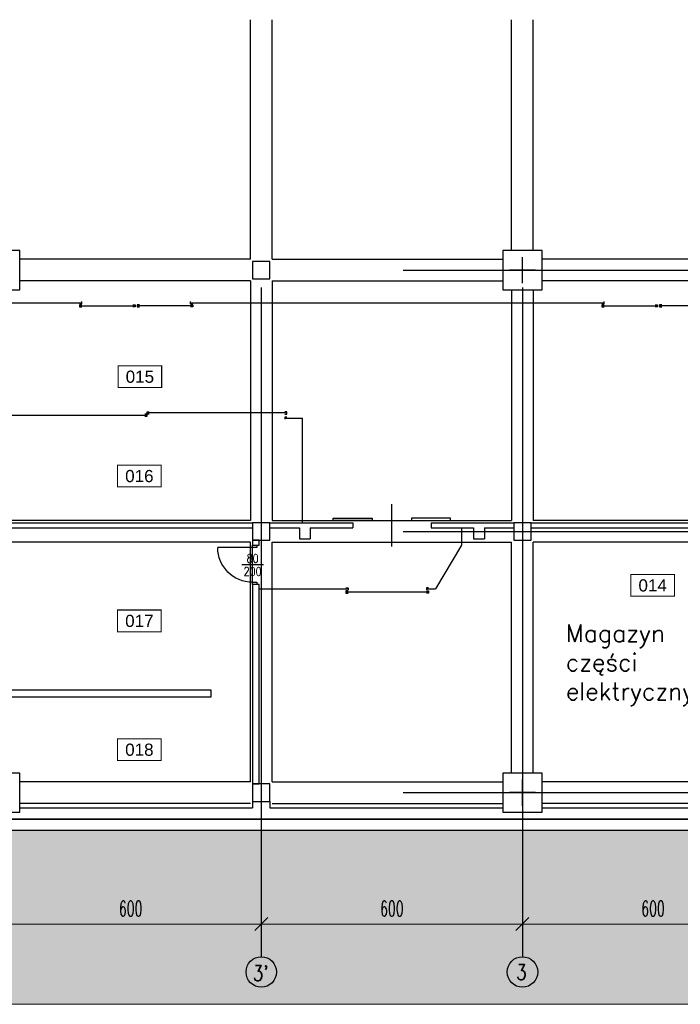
# Model space of a CAD drawing. Header units: centimetres. Extents: x -156440 to 298236, y -263599 to 81430.
# Tile 52 of 170: x 176474 to 191651, y -174092 to -151482. Entities that reach past the tile are written whole.
import ezdxf
from ezdxf.enums import TextEntityAlignment as Align

# ---------------------------------------------------------------- set-up
doc = ezdxf.new("R2010")
doc.units = ezdxf.units.CM
doc.header["$LTSCALE"] = 50
doc.header["$PDMODE"] = 35
doc.header["$PDSIZE"] = 0.1
doc.linetypes.add('Kondygnacja -2$0$HIDDEN2', pattern=[4.7625, 3.175, -1.5875])
doc.linetypes.add('Osie rzutów$0$DASHDOT2', pattern=[12.7, 6.35, -3.175, 0, -3.175])
doc.layers.get('0').update_dxf_attribs({"color": 8})
doc.layers.get('DEFPOINTS').update_dxf_attribs({"color": 8})
for name, color, linetype, lineweight in [('Kondygnacja -2$0$_SP KORYTA', 8, 'Continuous', 25), ('Kondygnacja -2$0$RYSUNKOWE_NIEDRUK', 8, 'Continuous', 9), ('Osie rzutów$0$ARCH_INFO_WYMIARY', 8, 'Continuous', 9)]:
    doc.layers.add(name, color=color, linetype=linetype, lineweight=lineweight)
for name, color, linetype in [('Kondygnacja -2$0$ARCH_GRUNT', 8, 'Continuous'), ('Kondygnacja -2$0$ARCH_INFO_ETYK_DRZWI_IST', 8, 'Continuous'), ('Kondygnacja -2$0$ARCH_INFO_OPISY_IST', 8, 'Continuous'), ('Kondygnacja -2$0$ARCH_KONSTR_POWYŻEJ RZUTU_IST', 8, 'Kondygnacja -2$0$HIDDEN2'), ('Kondygnacja -2$0$ARCH_MUROWANE_IST', 9, 'Continuous'), ('Kondygnacja -2$0$ARCH_STAL_IST', 8, 'Continuous'), ('Kondygnacja -2$0$ARCH_ŚLUSARKA_DRZWI_IST', 8, 'Continuous'), ('Kondygnacja -2$0$ARCH_ŻELBET_IST', 9, 'Continuous'), ('Osie rzutów$0$ARCH_INFO_OSIE_IST', 8, 'Osie rzutów$0$DASHDOT2'), ('Osie rzutów$0$ARCH_INFO_OSIE_OPISY_IST', 8, 'Continuous'), ('Pomieszczenia -2$0$ARCH_INFO_AREA_ETYKIETY_200', 8, 'Continuous')]:
    doc.layers.add(name, color=color, linetype=linetype)
doc.styles.add('Kondygnacja -2$0$ROMANS-50-CM', font='romans.shx', dxfattribs={"width": 0.8, "height": 10})
doc.styles.add('Osie rzutów$0$ROMANS-250-CM', font='romans.shx', dxfattribs={"width": 0.8, "height": 50})
doc.styles.add('Osie rzutów$0$wymiary_cuprum', font='Romans.shx', dxfattribs={"width": 0.6})
doc.styles.add('Pomieszczenia -2$0$Arial', font='ARIAL.TTF')
doc.dimstyles.new('Osie rzutów$0$ARCH_ CT', dxfattribs={"dimtxt": 20, "dimasz": 20, "dimexe": 12, "dimexo": 20, "dimgap": 5, "dimtad": 1, "dimdec": 1, "dimrnd": 0.5, "dimzin": 9, "dimdsep": 46, "dimtxsty": 'Osie rzutów$0$wymiary_cuprum', "dimblk": 'Osie rzutów$0$_Oblique', "dimcen": 8, "dimdle": 12, "dimclrd": 256, "dimclre": 256, "dimclrt": 55, "dimadec": 1, "dimazin": 0, "dimtfac": 1, "dimtdec": 1, "dimtmove": 1, "dimatfit": 2, "dimldrblk": 'Osie rzutów$0$_Dot', "dimfxl": 0, "dimtolj": 1, "dimtzin": 0, "dimlwd": -1, "dimlwe": -1, "dimarcsym": 0})

# ---------------------------------------------------------------- blocks, each defined once
blk = doc.blocks.new('Osie rzutów$0$_Oblique')
at = {"color": 0, "linetype": 'ByBlock', "lineweight": -2}
blk.add_line((-0.5, -0.5), (0.5, 0.5), dxfattribs=at)
blk = doc.blocks.new('*D81')
at = {"layer": 'DEFPOINTS', "color": 0}
for p in [(11060, 4732.2), (11660, 4732.2), (11660, 4698.3)]:
    blk.add_point(p, dxfattribs=at)
at = {"layer": 'Osie rzutów$0$ARCH_INFO_WYMIARY'}
for p, q in [((11060, 4717.2), (11060, 4690.3)), ((11660, 4717.2), (11660, 4690.3)), ((11052, 4698.3), (11668, 4698.3))]:
    blk.add_line(p, q, dxfattribs=at)
at = {"layer": 'Osie rzutów$0$ARCH_INFO_WYMIARY', "xscale": 30, "yscale": 30, "zscale": 30, "rotation": 180}
blk.add_blockref('Osie rzutów$0$_Oblique', (11060, 4698.3), dxfattribs=at)
at = {"layer": 'Osie rzutów$0$ARCH_INFO_WYMIARY', "xscale": 30, "yscale": 30, "zscale": 30}
blk.add_blockref('Osie rzutów$0$_Oblique', (11660, 4698.3), dxfattribs=at)
at = {"layer": 'Osie rzutów$0$ARCH_INFO_WYMIARY', "color": 55, "insert": (11360, 4733.8), "char_height": 35, "attachment_point": 5, "style": 'Osie rzutów$0$wymiary_cuprum'}
blk.add_mtext('\\A1;600', dxfattribs=at)
blk = doc.blocks.new('Osie rzutów$0$_Dot')
at = {"color": 0, "linetype": 'ByBlock', "lineweight": -2}
blk.add_line((-0.5, 0), (-1, 0), dxfattribs=at)
at = {"color": 0, "linetype": 'ByBlock', "const_width": 0.5}
blk.add_lwpolyline([(-0.25, 0, 1), (0.25, 0, 1)], format="xyb", close=True, dxfattribs=at)
blk = doc.blocks.new('*D82')
at = {"layer": 'DEFPOINTS', "color": 0}
for p in [(10460, 4732.2), (11060, 4732.2), (11060, 4698.3)]:
    blk.add_point(p, dxfattribs=at)
at = {"layer": 'Osie rzutów$0$ARCH_INFO_WYMIARY'}
for p, q in [((10460, 4717.2), (10460, 4690.3)), ((11060, 4717.2), (11060, 4690.3)), ((10452, 4698.3), (11068, 4698.3))]:
    blk.add_line(p, q, dxfattribs=at)
at = {"layer": 'Osie rzutów$0$ARCH_INFO_WYMIARY', "xscale": 30, "yscale": 30, "zscale": 30, "rotation": 180}
blk.add_blockref('Osie rzutów$0$_Oblique', (10460, 4698.3), dxfattribs=at)
at = {"layer": 'Osie rzutów$0$ARCH_INFO_WYMIARY', "xscale": 30, "yscale": 30, "zscale": 30}
blk.add_blockref('Osie rzutów$0$_Oblique', (11060, 4698.3), dxfattribs=at)
at = {"layer": 'Osie rzutów$0$ARCH_INFO_WYMIARY', "color": 55, "insert": (10760, 4733.8), "char_height": 35, "attachment_point": 5, "style": 'Osie rzutów$0$wymiary_cuprum'}
blk.add_mtext('\\A1;600', dxfattribs=at)
blk = doc.blocks.new('*D83')
at = {"layer": 'DEFPOINTS', "color": 0}
for p in [(9860, 4732.2), (10460, 4732.2), (10460, 4698.3)]:
    blk.add_point(p, dxfattribs=at)
at = {"layer": 'Osie rzutów$0$ARCH_INFO_WYMIARY'}
for p, q in [((9860, 4717.2), (9860, 4690.3)), ((10460, 4717.2), (10460, 4690.3)), ((9852, 4698.3), (10468, 4698.3))]:
    blk.add_line(p, q, dxfattribs=at)
at = {"layer": 'Osie rzutów$0$ARCH_INFO_WYMIARY', "xscale": 30, "yscale": 30, "zscale": 30, "rotation": 180}
blk.add_blockref('Osie rzutów$0$_Oblique', (9860, 4698.3), dxfattribs=at)
at = {"layer": 'Osie rzutów$0$ARCH_INFO_WYMIARY', "xscale": 30, "yscale": 30, "zscale": 30}
blk.add_blockref('Osie rzutów$0$_Oblique', (10460, 4698.3), dxfattribs=at)
at = {"layer": 'Osie rzutów$0$ARCH_INFO_WYMIARY', "color": 55, "insert": (10160, 4733.8), "char_height": 35, "attachment_point": 5, "style": 'Osie rzutów$0$wymiary_cuprum'}
blk.add_mtext('\\A1;600', dxfattribs=at)
blk = doc.blocks.new('Kondygnacja -2$0$DRZWI80')
blk.add_line((-40, 0), (-40, 80))
at = {"lineweight": -3}
for p, q in [((0, -25), (0, 25)), ((40, 0), (-40, 0))]:
    blk.add_line(p, q, dxfattribs=at)
for points in [[(-45, -10), (-40, -10), (-40, 0), (-45, 0)], [(40, -10), (45, -10), (45, 0), (40, 0)]]:
    blk.add_lwpolyline(points, close=True, dxfattribs=at)
blk.add_arc((-40, 0), 80, 0, 90, dxfattribs=at)
blk = doc.blocks.new('Kondygnacja -2$0$konstukcja stropu -2')
at = {"layer": 'Kondygnacja -2$0$ARCH_KONSTR_POWYŻEJ RZUTU_IST', "ltscale": 10}
for p, q in [((10435, 6225), (10435, 6775)), ((10485, 6225), (10485, 6775)), ((11035, 6245), (11035, 6775)), ((11085, 6245), (11085, 6775)), ((10435, 6225), (9905, 6225)), ((10485, 6225), (11015, 6225)), ((11635, 6225), (11105, 6225)), ((10435, 6175), (9905, 6175)), ((10435, 6175), (10435, 5625)), ((10485, 6175), (10485, 5625)), ((10485, 6175), (11015, 6175)), ((11635, 6175), (11105, 6175)), ((11035, 6155), (11035, 5625)), ((11085, 6155), (11085, 5625)), ((10435, 5625), (9885, 5625)), ((10485, 5625), (11035, 5625)), ((11635, 5625), (11085, 5625)), ((10435, 5575), (9885, 5575)), ((10435, 5025), (10435, 5575)), ((10485, 5025), (10485, 5575)), ((10485, 5575), (11035, 5575)), ((11035, 5045), (11035, 5575)), ((11085, 5045), (11085, 5575)), ((11635, 5575), (11085, 5575)), ((10435, 5025), (9905, 5025)), ((10485, 5025), (11015, 5025)), ((11635, 5025), (11105, 5025)), ((10435, 4975), (9905, 4975)), ((10485, 4975), (11015, 4975)), ((11635, 4975), (11105, 4975))]:
    blk.add_line(p, q, dxfattribs=at)
blk = doc.blocks.new('Pomieszczenia -2$0$etykieta_numer')
at = {"color": 0, "linetype": 'ByBlock', "const_width": 2.44}
blk.add_lwpolyline([(-50, -50), (-50, 0), (50, 0), (50, -50)], close=True, dxfattribs=at)
at = {"color": 0, "linetype": 'ByBlock', "style": 'Pomieszczenia -2$0$Arial'}
blk.add_attdef('AECAREA:NUMER_LOKALU', text='', height=28, dxfattribs=at).set_placement((0, -25), align=Align.MIDDLE)
blk = doc.blocks.new('Osie rzutów')
at = {"layer": 'Osie rzutów$0$ARCH_INFO_OSIE_IST', "ltscale": 10}
for p, q in [((10460, 12510), (10460, 4623.26)), ((11060, 12510), (11060, 4623.26)), ((11060, 6170), (11060, 6230)), ((4436.04, 6200), (15156.54, 6200)), ((11090, 6200), (11030, 6200)), ((4436.04, 5600), (15156.54, 5600)), ((11060, 4970), (11060, 5030)), ((4436.04, 5000), (15156.54, 5000)), ((11090, 5000), (11030, 5000))]:
    blk.add_line(p, q, dxfattribs=at)
at = {"layer": 'Osie rzutów$0$ARCH_INFO_OSIE_OPISY_IST'}
for centre in [(10460, 4588.26), (11060, 4588.26)]:
    blk.add_circle(centre, 35, dxfattribs=at)
at = {"layer": 'Osie rzutów$0$ARCH_INFO_OSIE_OPISY_IST', "style": 'Osie rzutów$0$ROMANS-250-CM', "width": 0.8}
for s, p in [("3'", (10440.67, 4568.06)), ('3', (11045.56, 4570.23))]:
    blk.add_text(s, height=35, dxfattribs=at).set_placement(p)
at = {"layer": 'Osie rzutów$0$ARCH_INFO_WYMIARY'}
for base, p1, p2, picture, middle in [((10460, 4698.26), (9860, 4732.19), (10460, 4732.19), '*D83', (10160, 4733.76)), ((11060, 4698.26), (10460, 4732.19), (11060, 4732.19), '*D82', (10760, 4733.76)), ((11660, 4698.26), (11060, 4732.19), (11660, 4732.19), '*D81', (11360, 4733.76))]:
    dim = blk.add_linear_dim(base=base, p1=p1, p2=p2, dimstyle='Osie rzutów$0$ARCH_ CT', override={"dimtxt": 35, "dimasz": 30, "dimexe": 8, "dimexo": 15, "dimgap": 18, "dimdle": 8}, dxfattribs=at)
    dim.commit()
    dim.dimension.update_dxf_attribs({"geometry": picture, "text_midpoint": middle})

msp = doc.modelspace()

# ---------------------------------------------------------------- hatches: boundary and pattern name
at = {"layer": 'Kondygnacja -2$0$ARCH_GRUNT', "linetype": 'Continuous', "lineweight": 5}
h = msp.add_hatch(dxfattribs=at)
h.set_pattern_fill('EARTH', color=256, scale=150.000081, angle=45, style=0)
h.set_pattern_definition([(45, (77424.2, -219231.8), (-1e-09, 1347.039), [952.501, -952.501]), (45, (77171.7, -218979.2), (-1e-09, 1347.039), [952.501, -952.501]), (45, (76919.1, -218726.6), (-1e-09, 1347.039), [952.501, -952.501]), (135, (76919.1, -218558.25), (-1347.039, -1e-09), [952.501, -952.501]), (135, (77171.7, -218305.7), (-1347.039, -1e-09), [952.501, -952.501]), (135, (77424.2, -218053.1), (-1347.039, -1e-09), [952.501, -952.501])])
h.paths.add_polyline_path([(212884.241, -145231.769), (212884.241, -170091.769), (126714.241, -170091.769), (126714.241, -162416.769), (124204.241, -162416.769), (124204.241, -158046.769), (126714.241, -158046.769), (126714.241, -145411.769), (124194.241, -145411.769), (124194.241, -139051.769), (126714.241, -139051.769), (126714.241, -120371.769), (126974.241, -120371.769), (126974.241, -120331.769), (123340.682, -120331.769), (104210.686, -114846.331), (92327.304, -139115.894), (85328.346, -135672.845), (88440.332, -129346.864), (81118.345, -125744.905), (84534.909, -118799.785), (97303.521, -125081.142), (97363.112, -124960.006), (104094.752, -111276.07), (123872.677, -116947.299), (125577.831, -117931.769), (126814.241, -117931.769), (126814.241, -111935.99), (122814.241, -111935.99), (122814.241, -112482.599), (111546.999, -109251.769), (100611.443, -109251.769), (95479.978, -119726.267), (82711.366, -113444.91), (75763.47, -127568.448), (83085.457, -131170.407), (79973.47, -137496.388), (94157.494, -144474.039), (106329.469, -119615.08), (122714.241, -124313.338), (122714.241, -135051.769), (120194.241, -135051.769), (120194.241, -149411.769), (122714.241, -149411.769), (122714.241, -154046.769), (120204.241, -154046.769), (120204.241, -166416.769), (122714.241, -166416.769), (122714.241, -174091.769), (216884.241, -174091.769), (216884.241, -145231.769)])

# ---------------------------------------------------------------- linework, layer by layer
at = {"layer": 'Kondygnacja -2$0$ARCH_INFO_OPISY_IST', "elevation": -3480}
for points in [[(178544.806, -158241.411, 0, 0, 0), (177595.381, -158241.411, 100, 0, 0), (177260.893, -158241.411, 0, 0, 0)], [(179753.676, -158241.411, 0, 0, 0), (180703.101, -158241.411, 100, 0, 0), (181037.589, -158241.411, 0, 0, 0)], [(190544.806, -158241.411, 0, 0, 0), (189595.381, -158241.411, 100, 0, 0), (189260.893, -158241.411, 0, 0, 0)], [(181209.483, -160304.958, 0, 0, 0), (180260.058, -160304.958, 100, 0, 0), (179925.57, -160304.958, 0, 0, 0)], [(177588.999, -160766.714, 0, 0, 0), (178538.424, -160766.714, 100, 0, 0), (178872.912, -160766.714, 0, 0, 0)], [(184664.645, -164766.611, 0, 0, 0), (183715.22, -164766.611, 100, 0, 0), (183380.732, -164766.611, 0, 0, 0)]]:
    msp.add_lwpolyline(points, format="xyseb", dxfattribs=at)
at = {"layer": 'Kondygnacja -2$0$ARCH_MUROWANE_IST', "ltscale": 4}
for p, q in [((176224.241, -163031.769, -3480), (181824.241, -163031.769, -3480)), ((176224.241, -163151.769, -3480), (181824.241, -163151.769, -3480)), ((182224.241, -163031.769, -3480), (184124.241, -163031.769, -3480)), ((182224.241, -163151.769, -3480), (182899.241, -163151.769, -3480)), ((182899.241, -163151.769, -3480), (182899.241, -163401.769, -3480)), ((183149.241, -163151.769, -3480), (183149.241, -163401.769, -3480)), ((183149.241, -163151.769, -3480), (184124.241, -163151.769, -3480)), ((184124.241, -163031.769, -3480), (184124.241, -163151.769, -3480)), ((185924.241, -163031.769, -3480), (185924.241, -163151.769, -3480)), ((185924.241, -163031.769, -3480), (187824.241, -163031.769, -3480)), ((185924.241, -163151.769, -3480), (186899.241, -163151.769, -3480)), ((186899.241, -163151.769, -3480), (186899.241, -163401.769, -3480)), ((187149.241, -163151.769, -3480), (187149.241, -163401.769, -3480)), ((187149.241, -163151.769, -3480), (187824.241, -163151.769, -3480)), ((188224.241, -163031.769, -3480), (193824.241, -163031.769, -3480)), ((188224.241, -163151.769, -3480), (193824.241, -163151.769, -3480)), ((182899.241, -163401.769, -3480), (183149.241, -163401.769, -3480)), ((186899.241, -163401.769, -3480), (187149.241, -163401.769, -3480)), ((126964.241, -169841.769, -3480), (212634.241, -169841.769, -3480)), ((126714.241, -170091.769, -3480), (212884.241, -170091.769, -3480))]:
    msp.add_line(p, q, dxfattribs=at)
at = {"layer": 'Kondygnacja -2$0$ARCH_MUROWANE_IST', "ltscale": 4, "elevation": -3480}
for points in [[(181824.241, -163551.769), (181974.241, -163551.769), (181974.241, -163431.769), (181824.241, -163431.769)], [(181824.241, -169031.769), (181974.241, -169031.769), (181974.241, -164451.769), (181824.241, -164451.769)], [(180874.241, -167031.769), (180874.241, -166881.769), (176024.241, -166881.769), (176024.241, -167031.769)]]:
    msp.add_lwpolyline(points, close=True, dxfattribs=at)
at = {"layer": 'Kondygnacja -2$0$ARCH_STAL_IST', "ltscale": 0.5}
for p, q in [((168399.241, -157981.769, -3480), (177899.241, -157981.769, -3480)), ((180399.241, -157981.769, -3480), (189899.241, -157981.769, -3480)), ((177849.241, -158051.846, -3480), (179124.241, -158051.846, -3480)), ((180449.241, -158051.846, -3480), (179174.241, -158051.846, -3480)), ((189849.241, -158051.846, -3480), (191124.241, -158051.846, -3480)), ((192449.241, -158051.846, -3480), (191174.241, -158051.846, -3480)), ((182613.918, -160511.692, -3480), (179399.241, -160511.692, -3480)), ((176184.564, -160561.692, -3480), (179399.241, -160561.692, -3480)), ((182563.918, -160631.769, -3480), (182974.241, -160631.769, -3480)), ((182974.241, -163031.769, -3480), (182974.241, -160631.769, -3480)), ((186624.241, -163151.769, -3480), (186624.241, -163551.769, -3480)), ((186624.241, -163551.769, -3480), (186024.241, -164551.769, -3480)), ((181974.241, -164551.769, -3480), (184019.08, -164551.769, -3480)), ((185819.08, -164551.769, -3480), (186024.241, -164551.769, -3480)), ((183969.08, -164621.846, -3480), (185869.08, -164621.846, -3480))]:
    msp.add_line(p, q, dxfattribs=at)
at = {"layer": 'Kondygnacja -2$0$ARCH_STAL_IST', "ltscale": 2, "elevation": -3480}
for points in [[(177849.241, -158006.769), (177899.241, -158006.769), (177899.241, -157956.769)], [(177899.241, -158026.846), (177849.241, -158026.846), (177849.241, -158076.846), (177899.241, -158076.846)], [(179074.241, -158026.846), (179124.241, -158026.846), (179124.241, -158076.846), (179074.241, -158076.846)], [(179224.241, -158026.846), (179174.241, -158026.846), (179174.241, -158076.846), (179224.241, -158076.846)], [(180449.241, -158006.769), (180399.241, -158006.769), (180399.241, -157956.769)], [(180399.241, -158026.846), (180449.241, -158026.846), (180449.241, -158076.846), (180399.241, -158076.846)], [(189849.241, -158006.769), (189899.241, -158006.769), (189899.241, -157956.769)], [(189899.241, -158026.846), (189849.241, -158026.846), (189849.241, -158076.846), (189899.241, -158076.846)], [(191074.241, -158026.846), (191124.241, -158026.846), (191124.241, -158076.846), (191074.241, -158076.846)], [(191224.241, -158026.846), (191174.241, -158026.846), (191174.241, -158076.846), (191224.241, -158076.846)], [(179449.241, -160536.692), (179399.241, -160536.692), (179399.241, -160486.692), (179449.241, -160486.692)], [(182563.918, -160536.692), (182613.918, -160536.692), (182613.918, -160486.692), (182563.918, -160486.692)], [(179349.241, -160586.692), (179399.241, -160586.692), (179399.241, -160536.692), (179349.241, -160536.692)], [(182613.918, -160606.769), (182563.918, -160606.769), (182563.918, -160656.769)], [(183969.08, -164526.769), (184019.08, -164526.769), (184019.08, -164576.769)], [(184019.08, -164596.846), (183969.08, -164596.846), (183969.08, -164646.846), (184019.08, -164646.846)], [(185869.08, -164526.769), (185819.08, -164526.769), (185819.08, -164576.769)], [(185819.08, -164596.846), (185869.08, -164596.846), (185869.08, -164646.846), (185819.08, -164646.846)]]:
    msp.add_lwpolyline(points, dxfattribs=at)
at = {"layer": 'Kondygnacja -2$0$ARCH_ŚLUSARKA_DRZWI_IST'}
for p, q in [((185024.241, -163576.836, -3480), (185024.241, -162607.128, -3480)), ((183674.241, -162981.769, -3480), (183674.241, -162931.769, -3480)), ((183674.241, -162931.769, -3480), (184574.241, -162931.769, -3480)), ((184574.241, -162981.769, -3480), (183674.241, -162981.769, -3480)), ((184574.241, -162931.769, -3480), (184574.241, -162981.769, -3480)), ((186374.241, -162931.769, -3480), (185474.241, -162931.769, -3480)), ((185474.241, -162931.769, -3480), (185474.241, -162981.769, -3480)), ((185474.241, -162981.769, -3480), (186374.241, -162981.769, -3480)), ((186374.241, -162981.769, -3480), (186374.241, -162931.769, -3480))]:
    msp.add_line(p, q, dxfattribs=at)
at = {"layer": 'Kondygnacja -2$0$ARCH_ŻELBET_IST', "ltscale": 4}
for p, q in [((181824.241, -169431.769, -3480), (181824.241, -169581.769, -3480)), ((182224.241, -169431.769, -3480), (182224.241, -169581.769, -3480)), ((176474.241, -169581.769, -3480), (181824.241, -169581.769, -3480)), ((182224.241, -169581.769, -3480), (187574.241, -169581.769, -3480)), ((188474.241, -169581.769, -3480), (193824.241, -169581.769, -3480)), ((126974.241, -169831.769, -3480), (212624.241, -169831.769, -3480))]:
    msp.add_line(p, q, dxfattribs=at)
at = {"layer": 'Kondygnacja -2$0$ARCH_ŻELBET_IST', "ltscale": 4, "elevation": -3480}
for points in [[(175574.241, -157681.769), (176474.241, -157681.769), (176474.241, -156781.769), (175574.241, -156781.769)], [(187574.241, -157681.769), (188474.241, -157681.769), (188474.241, -156781.769), (187574.241, -156781.769)], [(181824.241, -157431.769), (182224.241, -157431.769), (182224.241, -157031.769), (181824.241, -157031.769)], [(181824.241, -163431.769), (182224.241, -163431.769), (182224.241, -163031.769), (181824.241, -163031.769)], [(187824.241, -163431.769), (188224.241, -163431.769), (188224.241, -163031.769), (187824.241, -163031.769)], [(175574.241, -169681.769), (176474.241, -169681.769), (176474.241, -168781.769), (175574.241, -168781.769)], [(187574.241, -169681.769), (188474.241, -169681.769), (188474.241, -168781.769), (187574.241, -168781.769)], [(181824.241, -169431.769), (182224.241, -169431.769), (182224.241, -169031.769), (181824.241, -169031.769)]]:
    msp.add_lwpolyline(points, close=True, dxfattribs=at)
at = {"layer": 'Kondygnacja -2$0$RYSUNKOWE_NIEDRUK', "linetype": 'Continuous', "lineweight": 5, "elevation": -3480}
for points in [[(212884.241, -170091.769), (126714.241, -170091.769), (126714.241, -162416.769), (124204.241, -162416.769), (124204.241, -158046.769), (126714.241, -158046.769), (126714.241, -145411.769), (124194.241, -145411.769), (124194.241, -139051.769), (126714.241, -139051.769), (126714.241, -120371.769), (126974.241, -120371.769), (126974.241, -120331.769), (123340.682, -120331.769), (104210.686, -114846.331)], [(106329.469, -119615.08), (122714.241, -124313.338), (122714.241, -135051.769), (120194.241, -135051.769), (120194.241, -149411.769), (122714.241, -149411.769), (122714.241, -154046.769), (120204.241, -154046.769), (120204.241, -166416.769), (122714.241, -166416.769), (122714.241, -174091.769), (216884.241, -174091.769)]]:
    msp.add_lwpolyline(points, dxfattribs=at)

# ---------------------------------------------------------------- block references
at = {"layer": 'Kondygnacja -2$0$_SP KORYTA', "xscale": 10, "yscale": 10, "zscale": 10}
msp.add_blockref('Kondygnacja -2$0$konstukcja stropu -2', (77424.241, -219231.769, -3480), dxfattribs=at)
at = {"layer": 'Kondygnacja -2$0$ARCH_ŚLUSARKA_DRZWI_IST', "xscale": -10, "yscale": 10, "zscale": 10, "rotation": 90}
msp.add_blockref('Kondygnacja -2$0$DRZWI80', (181824.241, -164001.769, -3480), dxfattribs=at)
at = {"layer": 'Osie rzutów$0$ARCH_INFO_OSIE_IST', "xscale": 10, "yscale": 10, "zscale": 10}
msp.add_blockref('Osie rzutów', (77424.241, -219231.769), dxfattribs=at)
at = {"layer": 'Pomieszczenia -2$0$ARCH_INFO_AREA_ETYKIETY_200', "linetype": 'Continuous', "lineweight": -3}
ref = msp.add_blockref('Pomieszczenia -2$0$etykieta_numer', (179236.02, -159429.375, 6300), dxfattribs=dict(at, xscale=10, yscale=10, zscale=10))
ref.add_attrib('AECAREA:NUMBER', '015', dxfattribs={"layer": '0', "color": 0, "linetype": 'ByBlock', "height": 280, "style": 'Pomieszczenia -2$0$Arial'}).set_placement((179236.02, -159679.375, 6300), align=Align.MIDDLE)
ref = msp.add_blockref('Pomieszczenia -2$0$etykieta_numer', (179223.837, -161710.901, 6300), dxfattribs=dict(at, xscale=10, yscale=10, zscale=10))
ref.add_attrib('AECAREA:NUMBER', '016', dxfattribs={"layer": '0', "color": 0, "linetype": 'ByBlock', "height": 280, "style": 'Pomieszczenia -2$0$Arial'}).set_placement((179223.837, -161960.901, 6300), align=Align.MIDDLE)
ref = msp.add_blockref('Pomieszczenia -2$0$etykieta_numer', (191015.612, -164221.801, 6300), dxfattribs=dict(at, xscale=10, yscale=10, zscale=10))
ref.add_attrib('AECAREA:NUMBER', '014', dxfattribs={"layer": '0', "color": 0, "linetype": 'ByBlock', "height": 280, "style": 'Pomieszczenia -2$0$Arial'}).set_placement((191015.612, -164471.801, 6300), align=Align.MIDDLE)
ref = msp.add_blockref('Pomieszczenia -2$0$etykieta_numer', (179223.837, -165037.338, 6300), dxfattribs=dict(at, xscale=10, yscale=10, zscale=10))
ref.add_attrib('AECAREA:NUMBER', '017', dxfattribs={"layer": '0', "color": 0, "linetype": 'ByBlock', "height": 280, "style": 'Pomieszczenia -2$0$Arial'}).set_placement((179223.837, -165287.338, 6300), align=Align.MIDDLE)
ref = msp.add_blockref('Pomieszczenia -2$0$etykieta_numer', (179223.837, -167995.186, 6300), dxfattribs=dict(at, xscale=10, yscale=10, zscale=10))
ref.add_attrib('AECAREA:NUMBER', '018', dxfattribs={"layer": '0', "color": 0, "linetype": 'ByBlock', "height": 280, "style": 'Pomieszczenia -2$0$Arial'}).set_placement((179223.837, -168245.186, 6300), align=Align.MIDDLE)

# ---------------------------------------------------------------- texts
at = {"layer": 'Kondygnacja -2$0$ARCH_INFO_ETYK_DRZWI_IST', "insert": (181824.241, -164001.769, -3480), "char_height": 200, "width": 100, "attachment_point": 5, "line_spacing_factor": 0.9, "style": 'Kondygnacja -2$0$ROMANS-50-CM'}
msp.add_mtext('80\\P200', dxfattribs=at)
at = {"layer": 'Kondygnacja -2$0$ARCH_INFO_OPISY_IST', "insert": (189022.422, -165371.189, -3480), "char_height": 400, "width": 4074.96516, "attachment_point": 1, "style": 'Kondygnacja -2$0$ROMANS-50-CM'}
msp.add_mtext('{\\W1;Magazyn części elektrycznych}', dxfattribs=at)

doc.saveas('drawing.dxf')
